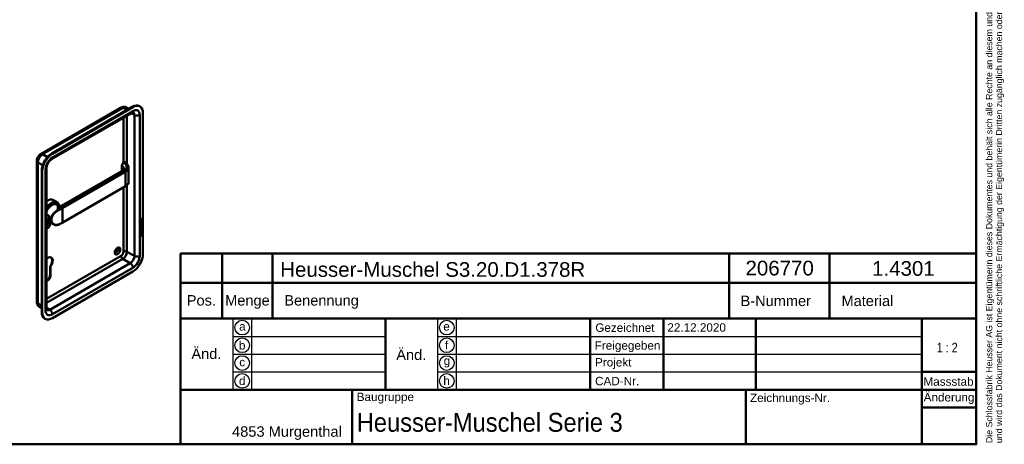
# Model space of a CAD drawing. Header units: millimetres. Extents: x 20 to 833, y 20 to 574.
# Tile 2 of 3: x 363 to 833, y 20 to 223. Entities that reach past the tile are written whole.
import ezdxf
from ezdxf.enums import TextEntityAlignment as Align

# ---------------------------------------------------------------- set-up
doc = ezdxf.new("R2010")
doc.units = ezdxf.units.MM
doc.header["$LTSCALE"] = 2
for name, color, linetype, lineweight in [('Sichtbare Kanten(DIN)', 7, 'Continuous', 50), ('Sichtbare tangentiale Kanten(DIN)', 7, 'Continuous', 50), ('Skizziergeometrie(DIN)', 7, 'Continuous', 50), ('Skizzierlinie(DIN)', 7, 'Continuous', 25), ('Symbole(DIN)', 7, 'Continuous', 25)]:
    doc.layers.add(name, color=color, linetype=linetype, lineweight=lineweight)
doc.styles.add('Aktuell-DIN', font='arial.ttf')
doc.styles.add('Textstil10', font='arial.ttf')
doc.styles.add('Textstil41', font='arial.ttf', dxfattribs={"width": 0.8})
doc.styles.add('Textstil83', font='arial.ttf', dxfattribs={"width": 0.8})

# ---------------------------------------------------------------- blocks, each defined once
blk = doc.blocks.new('Ränder Standardrahmen')
at = {"layer": 'Skizziergeometrie(DIN)', "flags": 128}
blk.add_lwpolyline([(10, 10), (10, 287), (410, 287), (410, 10), (10, 10)], dxfattribs=at)
blk = doc.blocks.new('Schriftfelder Heusser')
at = {"layer": 'Skizziergeometrie(DIN)'}
for p, q in [((101, 229.92), (101, 236.92)), ((101, 236.92), (291, 236.92)), ((111, 229.92), (111, 236.92)), ((123, 229.92), (123, 236.92)), ((232, 229.92), (232, 236.92)), ((256, 229.92), (256, 236.92)), ((291, 236.92), (291, 229.92)), ((101, 191.42), (101, 229.92)), ((101, 229.92), (291, 229.92)), ((111, 229.92), (111, 221.42)), ((123, 229.92), (123, 221.42)), ((232, 229.92), (232, 221.42)), ((256, 229.92), (256, 221.42)), ((291, 229.92), (291, 191.42)), ((101, 221.42), (291, 221.42)), ((150, 221.42), (150, 204.42)), ((198.85, 221.42), (198.85, 204.42)), ((216.35, 221.42), (216.35, 204.42)), ((238.35, 221.42), (238.35, 204.42)), ((278, 221.42), (278, 191.42)), ((278, 208.67), (291, 208.67)), ((101, 204.42), (291, 204.42)), ((142, 204.42), (142, 191.42)), ((236, 204.42), (236, 191.42)), ((278, 200.17), (291, 200.17)), ((291, 191.42), (101, 191.42))]:
    blk.add_line(p, q, dxfattribs=at)
at = {"layer": 'Skizzierlinie(DIN)'}
for p, q in [((113.5, 221.42), (113.5, 204.42)), ((118, 221.42), (118, 204.42)), ((162.35, 221.42), (162.35, 204.42)), ((166.85, 221.42), (166.85, 204.42)), ((113.5, 217.17), (150, 217.17)), ((162.35, 217.17), (278, 217.17)), ((113.5, 212.92), (150, 212.92)), ((162.35, 212.92), (278, 212.92)), ((113.5, 208.67), (150, 208.67)), ((162.35, 208.67), (278, 208.67))]:
    blk.add_line(p, q, dxfattribs=at)
for centre in [(115.75, 219.25), (164.6, 219.25), (115.75, 215.04), (164.6, 215.04), (115.75, 210.79), (164.6, 210.79), (115.75, 206.54), (164.6, 206.54)]:
    blk.add_circle(centre, 1.75, dxfattribs=at)
at = {"layer": 'Symbole(DIN)', "color": 7, "insert": (293.33, 191.7), "char_height": 1.5, "width": 182.3003, "attachment_point": 1, "rotation": 90, "line_spacing_factor": 0.944221, "style": 'Aktuell-DIN'}
blk.add_mtext('\\fArial|b0|i0;\\H1.5000;Die Schlossfabrik Heusser AG ist Eigentümerin dieses Dokumentes und behält sich alle Rechte an diesem und dem dargestellten Gegenstand vor. Der Empfänger anerkennt diese Rechte\\Pund wird das Dokument nicht ohne schriftliche Ermächtigung der Eigentümerin Dritten zugänglich machen oder zu anderen Zwecken verwenden, zu dem es ihm übergeben worden ist.\\P ', dxfattribs=at)
at = {"layer": 'Symbole(DIN)', "color": 179, "true_color": 0x262659, "style": 'Aktuell-DIN'}
for s, insert, char_height, attachment_point in [('Pos.', (106, 227), 2.489, 2), ('Menge', (117, 227), 2.489, 2), ('Benennung', (125.81, 225.38), 2.489, 4), ('B-Nummer', (234.74, 225.62), 2.489, 4), ('Material', (265.02, 225.62), 2.489, 5), ('\\fArial|b0|i0;a', (115.81, 219.53), 2, 5), ('\\fArial|b0|i0;e', (164.54, 219.53), 2, 5), ('\\fArial|b0|i0;Gezeichnet', (200.05, 219.23), 2, 4), ('\\fArial|b0|i0;f', (164.55, 215.06), 2, 5), ('\\fArial|b0|i0;b', (115.75, 215), 2, 5), ('\\fArial|b0|i0;Freigegeben', (199.92, 216), 2, 1), ('\\fArial|b0|i0;g', (164.63, 211.05), 2, 5), ('\\fArial|b0|i0;Projekt', (200, 211.98), 2, 1), ('\\fArial|b0|i0;c', (115.75, 211.01), 2, 5), ('\\fArial|b0|i0;d', (115.76, 206.55), 2, 5), ('\\fArial|b0|i0;h', (164.55, 206.57), 2, 5), ('\\fArial|b0|i0;CAD-Nr.', (200, 207.5), 2, 1), ('\\fArial|b0|i0;\\H2.0000;Massstab', (284.39, 206.37), 2, 5), ('\\fArial|b0|i0;\\H2.0000;Baugruppe', (143.1, 203.73), 2, 1), ('\\fArial|b0|i0;Zeichnungs-Nr.', (237, 203.5), 2, 1), ('\\fArial|b0|i0;\\H2.5000;4853 Murgenthal', (113.33, 192.46), 2.5, 7)]:
    blk.add_mtext(s, dxfattribs=dict(at, insert=insert, char_height=char_height, attachment_point=attachment_point))
at = {"layer": 'Symbole(DIN)', "color": 179, "true_color": 0x262659, "attachment_point": 5, "style": 'Aktuell-DIN'}
for s, insert, char_height, width in [('Änd.', (107.21, 213), 2.489, 12.3494), ('Änd.', (156.12, 212.76), 2.489, 12.3494), ('\\fArial|b0|i0;Änderung', (284.51, 202.33), 2, 12.1143)]:
    blk.add_mtext(s, dxfattribs=dict(at, insert=insert, char_height=char_height, width=width))
at = {"layer": 'Symbole(DIN)', "color": 7, "insert": (143.1, 196.62), "char_height": 4.5, "width": 90.18, "attachment_point": 4, "style": 'Aktuell-DIN'}
blk.add_mtext('\\fArial|b0|i0;\\W0.90;\\H4.5000;Heusser-Muschel Serie 3', dxfattribs=at)
at = {"layer": 'Symbole(DIN)', "color": 179, "true_color": 0x262659, "style": 'Textstil10'}
blk.add_attdef('ERSTELLUNGSDATUM_001', (217.26, 218.29), '', height=2, dxfattribs=at)
at = {"layer": 'Symbole(DIN)', "color": 179, "true_color": 0x262659}
for tag, height, style, p in [('AUTOR', 2.49, 'Aktuell-DIN', (240.03, 219.26)), ('KONTROLLDATUM', 2, 'Textstil10', (217.42, 215.04)), ('KONTROLLIERT_VON', 2, 'Textstil10', (239.98, 215.05))]:
    blk.add_attdef(tag, text='', height=height, dxfattribs=dict(at, style=style)).set_placement(p, align=Align.MIDDLE_LEFT)
at = {"layer": 'Symbole(DIN)', "color": 7, "style": 'Textstil83', "width": 0.8}
blk.add_attdef('Anfänglicher_Ansichtsmaßstab_001', (281.57, 213.34), '', height=2.3, dxfattribs=at)
at = {"layer": 'Symbole(DIN)', "color": 179, "true_color": 0x262659, "style": 'Textstil10'}
blk.add_attdef('PROJEKT', text='', height=2, dxfattribs=at).set_placement((217.77, 209.72), align=Align.BOTTOM_LEFT)
at = {"layer": 'Symbole(DIN)', "color": 7, "style": 'Textstil41', "width": 0.8}
blk.add_attdef('STATUS', text='', height=5, dxfattribs=at).set_placement((284.53, 195.86), align=Align.MIDDLE_CENTER)

msp = doc.modelspace()

# ---------------------------------------------------------------- linework, layer by layer
at = {"layer": 'Sichtbare Kanten(DIN)'}
for p, q in [((373.286, 158.456), (411.752, 180.665)), ((417.036, 180.984), (378.57, 158.775)), ((417.319, 180.821), (378.853, 158.612)), ((414.252, 180.734), (415.428, 180.056)), ((420.719, 181.158), (420.436, 181.321)), ((378.48, 155.992), (416.946, 178.201)), ((422.127, 110.765), (422.127, 178.045)), ((371.396, 87.904), (371.396, 155.183)), ((376.127, 84.638), (376.127, 151.917)), ((383.297, 133.823), (412.476, 150.67)), ((412.081, 153.041), (412.081, 150.441)), ((413.229, 154.59), (412.862, 154.378)), ((415.246, 152.004), (415.246, 145.218)), ((373.761, 150.447), (373.761, 83.168)), ((374.044, 150.284), (374.044, 83.005)), ((383.619, 125.697), (413.742, 143.089)), ((379.39, 136.518), (381.2, 135.472)), ((380.643, 134.639), (380.813, 134.541)), ((380.77, 134.335), (381.677, 133.811)), ((379.616, 129.92), (379.616, 129.92)), ((421.752, 126.986), (420.943, 126.52)), ((420.943, 126.52), (420.944, 126.949)), ((421.71, 127.01), (420.944, 126.569)), ((421, 127.016), (421, 126.726)), ((421.043, 126.991), (421.042, 126.701)), ((421.287, 127.287), (421.245, 127.311)), ((421.33, 126.867), (421.33, 127.157)), ((421.414, 127.324), (421.372, 127.348)), ((421.71, 127.66), (421.387, 127.227)), ((421.387, 127.227), (421.387, 126.949)), ((421.429, 127.202), (421.387, 127.227)), ((421.429, 126.924), (421.387, 126.949)), ((421.414, 127.324), (421.753, 127.777)), ((421.752, 127.635), (421.429, 127.202)), ((421.429, 127.202), (421.429, 126.924)), ((421.429, 126.924), (421.752, 127.11)), ((421.71, 127.72), (421.71, 127.66)), ((421.752, 127.635), (421.71, 127.66)), ((421.71, 127.086), (421.71, 127.01)), ((421.752, 126.986), (421.71, 127.01)), ((421.753, 127.777), (421.752, 127.635)), ((421.752, 127.11), (421.752, 126.986)), ((376.127, 126.623), (376.213, 126.574)), ((376.37, 126.714), (379.395, 124.968)), ((420.94, 122.119), (420.941, 122.774)), ((421.707, 122.61), (420.94, 122.168)), ((421.749, 122.585), (420.94, 122.119)), ((420.94, 121.86), (421.748, 122.326)), ((421.371, 123.89), (420.941, 123.642)), ((421.414, 123.865), (420.941, 123.593)), ((420.941, 123.593), (420.942, 123.716)), ((420.941, 123.084), (421.413, 123.356)), ((421.364, 123.253), (420.941, 123.01)), ((421.406, 123.229), (420.941, 122.961)), ((420.941, 122.961), (420.941, 123.084)), ((420.941, 122.774), (421.039, 122.831)), ((420.942, 123.716), (421.407, 123.984)), ((420.943, 126.282), (421.042, 126.339)), ((420.943, 125.628), (420.943, 126.282)), ((421.709, 126.118), (420.943, 125.677)), ((421.751, 126.094), (420.943, 125.628)), ((420.991, 125.403), (421.087, 125.425)), ((420.991, 124.571), (421.087, 124.593)), ((420.997, 122.806), (420.997, 122.324)), ((421.039, 122.299), (420.997, 122.324)), ((420.999, 126.315), (420.999, 125.832)), ((421.041, 125.808), (420.999, 125.832)), ((421.042, 126.701), (421, 126.726)), ((421.004, 124.193), (421.006, 124.188)), ((421.005, 125.025), (421.007, 125.02)), ((421.075, 124.966), (421.032, 124.99)), ((421.074, 124.134), (421.032, 124.158)), ((421.039, 122.831), (421.039, 122.299)), ((421.039, 122.299), (421.292, 122.445)), ((421.042, 126.339), (421.041, 125.808)), ((421.041, 125.808), (421.295, 125.953)), ((421.042, 126.701), (421.33, 126.867)), ((421.046, 124.168), (421.048, 124.164)), ((421.047, 125), (421.049, 124.996)), ((421.24, 125.08), (421.243, 125.087)), ((421.24, 124.248), (421.243, 124.255)), ((421.292, 122.918), (421.391, 122.975)), ((421.292, 122.445), (421.292, 122.918)), ((421.295, 126.426), (421.393, 126.483)), ((421.295, 125.953), (421.295, 126.426)), ((421.391, 125.292), (421.348, 125.317)), ((421.39, 124.46), (421.348, 124.485)), ((421.349, 122.95), (421.348, 122.526)), ((421.391, 122.502), (421.348, 122.526)), ((421.351, 126.458), (421.351, 126.035)), ((421.393, 126.01), (421.351, 126.035)), ((421.404, 124.533), (421.361, 124.557)), ((421.404, 125.365), (421.362, 125.389)), ((421.391, 122.975), (421.391, 122.502)), ((421.391, 122.502), (421.65, 122.652)), ((421.393, 126.483), (421.393, 126.01)), ((421.393, 126.01), (421.653, 126.16)), ((421.457, 125.534), (421.414, 125.559)), ((421.456, 124.702), (421.414, 124.727)), ((421.494, 125.643), (421.491, 125.641)), ((421.494, 124.811), (421.491, 124.809)), ((421.537, 125.619), (421.494, 125.643)), ((421.536, 124.787), (421.494, 124.811)), ((421.536, 124.787), (421.533, 124.785)), ((421.537, 125.619), (421.534, 125.617)), ((421.608, 123.905), (421.565, 123.93)), ((421.616, 124.794), (421.573, 124.818)), ((421.616, 125.626), (421.574, 125.65)), ((421.65, 122.652), (421.651, 123.19)), ((421.651, 123.19), (421.749, 123.247)), ((421.653, 126.698), (421.752, 126.755)), ((421.653, 126.16), (421.653, 126.698)), ((421.696, 125.165), (421.653, 125.19)), ((421.695, 124.333), (421.653, 124.358)), ((421.663, 123.752), (421.663, 123.755)), ((421.706, 122.301), (421.706, 122.227)), ((421.707, 123.222), (421.707, 122.61)), ((421.749, 122.585), (421.707, 122.61)), ((421.709, 126.73), (421.709, 126.118)), ((421.751, 126.094), (421.709, 126.118)), ((421.748, 122.326), (421.748, 122.203)), ((421.749, 123.247), (421.749, 122.585)), ((421.752, 126.755), (421.751, 126.094)), ((420.789, 119.849), (420.919, 120.621)), ((421.896, 120.488), (420.789, 119.849)), ((421.854, 120.512), (420.798, 119.904)), ((420.919, 120.621), (421.769, 121.111)), ((420.919, 119.831), (421.767, 120.32)), ((421.724, 119.971), (420.919, 119.507)), ((421.766, 119.947), (420.919, 119.458)), ((420.919, 119.458), (420.919, 119.831)), ((421.705, 121.595), (420.939, 121.153)), ((421.748, 121.571), (420.939, 121.104)), ((420.939, 121.228), (421.291, 121.43)), ((420.939, 121.104), (420.939, 121.228)), ((421.249, 121.964), (420.94, 121.786)), ((421.291, 121.939), (420.94, 121.737)), ((420.94, 121.737), (420.94, 121.86)), ((421.291, 121.939), (421.249, 121.964)), ((421.291, 121.43), (421.291, 121.939)), ((421.35, 122.022), (421.349, 121.513)), ((421.392, 121.488), (421.349, 121.513)), ((421.706, 122.227), (421.35, 122.022)), ((421.392, 121.997), (421.35, 122.022)), ((421.748, 122.203), (421.392, 121.997)), ((421.392, 121.997), (421.392, 121.488)), ((421.392, 121.488), (421.748, 121.694)), ((421.706, 121.669), (421.705, 121.595)), ((421.748, 121.571), (421.705, 121.595)), ((421.748, 122.203), (421.706, 122.227)), ((421.724, 120.295), (421.724, 119.971)), ((421.766, 119.947), (421.724, 119.971)), ((421.736, 121.092), (421.854, 120.512)), ((421.748, 121.694), (421.748, 121.571)), ((421.767, 120.32), (421.766, 119.947)), ((421.769, 121.111), (421.896, 120.488)), ((421.896, 120.488), (421.854, 120.512)), ((378.032, 104.764), (377.749, 104.928)), ((377.749, 100.821), (377.749, 104.928)), ((378.032, 104.764), (378.032, 100.657)), ((378.853, 80.229), (417.319, 102.437)), ((372.586, 85.704), (373.761, 85.025)), ((375.453, 79.892), (375.17, 80.055))]:
    msp.add_line(p, q, dxfattribs=at)
for centre, major_axis, ratio, start_param, end_param in [((417.036, 175.432), (3.4, 5.889), 0.5773503, 0, 0.7853982), ((417.319, 175.269), (3.4, 5.889), 0.5773503, 5.4977871, 7.0685835), ((409.965, 175.595), (0.93, 1.611), 0.5773503, 3.5744147, 4.279567), ((378.57, 153.223), (-3.4, -5.889), 0.5773503, 3.9269908, 5.4977871), ((378.853, 153.06), (-3.4, -5.889), 0.5773503, 3.9269908, 5.4977871), ((413.329, 154.186), (0.053, 0.438), 0.7115312, 0.4902624, 0.4913997), ((413.642, 143.262), (0.1, -0.173), 0.5773503, 0, 0.0000274), ((376.59, 131.668), (2.8, 4.85), 0.5773503, 0, 0.9025257), ((378.4, 130.623), (2.8, 4.85), 0.5773503, 5.6589634, 7.6799693), ((378.457, 130.59), (2.76, 4.78), 0.5773503, 5.6778347, 7.7081085), ((378.457, 130.59), (2.34, 4.053), 0.5773503, 5.9355207, 7.849506), ((378.513, 130.557), (2.3, 3.984), 0.5773503, 5.9872224, 7.8921416), ((378.57, 130.525), (2.26, 3.914), 0.5773503, 6.0522438, 7.938463), ((378.57, 130.525), (2.2, 3.811), 0.5773503, 0, 1.6882468), ((378.428, 130.606), (2.32, 4.018), 0.5773503, 6.0274328, 7.0642824), ((378.343, 130.655), (2.3, 3.984), 0.5773503, 0, 0.2200524), ((378.287, 130.688), (2.32, 4.018), 0.5773503, 6.1459819, 6.2527018), ((378.287, 130.688), (-2.32, -4.018), 0.5773503, 2.1718152, 2.1719112), ((378.287, 130.688), (-2.32, -4.018), 0.5773503, 2.5199839, 2.5200278), ((378.566, 130.521), (-2.203, -3.815), 0.5773503, 2.674433, 2.6744346), ((378.57, 130.525), (-2.26, -3.914), 0.5773503, 2.7362453, 2.7362945), ((378.513, 130.557), (2.3, 3.984), 0.5773503, 5.8679166, 5.8679387), ((378.57, 130.525), (-2.2, -3.811), 0.5773503, 2.2529999, 2.2530614), ((378.57, 130.525), (-2.26, -3.914), 0.5773503, 2.2548076, 2.2548467), ((378.455, 130.589), (-2.761, -4.783), 0.5773503, 2.4246433, 2.4246461), ((378.401, 130.623), (2.8, 4.849), 0.5773503, 5.5511417, 5.5511446), ((378.287, 130.688), (1.95, 3.377), 0.5773503, 3.6381161, 3.63813), ((378.287, 130.688), (-2.26, -3.914), 0.5773503, 0.7572816, 0.7573952), ((378.287, 130.688), (1.95, 3.377), 0.5773503, 3.897372, 3.8975282), ((378.23, 130.721), (-1.91, -3.308), 0.5773503, 0.7821301, 0.7822266), ((378.287, 130.688), (1.95, 3.378), 0.5773503, 3.9869784, 3.9870273), ((378.428, 129.137), (0.6, -1.039), 0.5773503, 5.6598599, 5.6599947), ((421.334, 126.956), (0.175, -0.346), 0.8194443, 3.1857579, 4.1585023), ((421.376, 126.932), (0.175, -0.346), 0.8194443, 3.1857579, 4.1585023), ((420.982, 126.678), (0.368, 0.732), 0.3492899, 5.940544, 6.7713516), ((420.94, 126.702), (0.368, 0.732), 0.3492899, 5.940544, 6.1774026), ((378.57, 130.525), (-2.2, -3.811), 0.5773503, 6.1657349, 6.2831853), ((378.57, 130.525), (-2.26, -3.914), 0.5773503, 6.198704, 6.5141268), ((378.513, 130.557), (-2.3, -3.984), 0.5773503, 6.2450254, 6.5791482), ((378.287, 130.688), (-2.32, -4.018), 0.5773503, 0.0668676, 0.1372034), ((378.428, 130.606), (-2.32, -4.018), 0.5773503, 0.0080627, 0.2557525), ((378.457, 130.59), (-2.34, -4.053), 0.5773503, 0.0044756, 0.3476646), ((378.457, 130.59), (-2.76, -4.78), 0.5773503, 0.1458731, 0.6483166), ((378.4, 130.623), (-2.8, -4.85), 0.5773503, 0.1740124, 0.6669463), ((376.59, 124.646), (0.93, 1.611), 0.5773503, 3.5674587, 5.7658781), ((376.024, 124.973), (0.53, 0.918), 0.5773503, 4.0647701, 5.6285431), ((378.287, 130.688), (-2.32, -4.018), 0.5773503, 0.7604291, 0.7604889), ((378.57, 130.525), (-2.2, -3.811), 0.5773503, 0.7395813, 0.7395891), ((378.57, 130.525), (-2.26, -3.914), 0.5773503, 0.7441382, 0.7441678), ((378.513, 130.557), (2.3, 3.984), 0.5773503, 3.9039309, 3.9039603), ((378.457, 130.59), (2.34, 4.053), 0.5773503, 3.9214565, 3.9214855), ((378.457, 130.59), (-2.76, -4.78), 0.5773503, 0.820878, 0.8208933), ((421.386, 125.51), (-0.352, -1.35), 0.146604, 6.0369992, 6.0961402), ((421.363, 126.247), (-0.327, -1.256), 0.1531706, 6.0266152, 6.0875746), ((421.217, 124.578), (-0.18, -0.422), 0.324198, 6.0043675, 6.2441541), ((421.215, 125.406), (-0.178, -0.418), 0.3257575, 6.0025712, 6.2436438), ((421.429, 125.485), (-0.352, -1.35), 0.146604, 6.0369992, 6.0961402), ((421.405, 126.223), (-0.327, -1.256), 0.1531706, 6.0266152, 6.0875746), ((421.259, 124.553), (-0.18, -0.422), 0.324198, 6.0043675, 6.4621988), ((421.258, 125.381), (-0.178, -0.418), 0.3257575, 6.0025712, 6.4628649), ((421.223, 124.246), (-0.0284, -0.0613), 0.2140411, 1.3865777, 1.6946558), ((421.224, 125.078), (-0.0284, -0.0613), 0.2140411, 1.3865777, 1.6946558), ((420.285, 124.16), (1.388, -0.568), 0.6427883, 5.8208171, 6.5391565), ((420.327, 124.135), (1.388, -0.568), 0.6427883, 5.8208171, 6.5391565), ((420.326, 121.834), (1.355, 2.199), 0.2164738, 5.9455732, 6.6640371), ((415.035, 126.404), (6.595, -2.821), 0.2353631, 6.1084229, 6.3833559), ((421.308, 124.985), (-0.258, -0.67), 0.2801591, 3.0976718, 3.459563), ((421.308, 124.154), (-0.258, -0.669), 0.2803736, 3.0976435, 3.4598023), ((421.35, 124.129), (-0.258, -0.669), 0.2803736, 2.9381095, 3.4598023), ((421.35, 124.96), (-0.258, -0.67), 0.2801591, 2.9381752, 3.459563), ((420.284, 121.858), (1.355, 2.199), 0.2164738, 5.9455732, 6.2455659), ((409.4, 112.562), (-0.53, -0.918), 0.5773503, 5.8272815, 9.8806818), ((376.59, 106.193), (1.72, 2.979), 0.5773503, 4.5617992, 7.2599871), ((376.307, 106.356), (1.72, 2.979), 0.5773503, 4.5617992, 6.2008707), ((417.319, 107.989), (3.4, 5.889), 0.5773503, 3.9269908, 5.4977871), ((376.307, 99.988), (1.02, 1.767), 0.5773503, 3.8019517, 5.4977871), ((376.59, 99.824), (-1.02, -1.767), 0.5773503, 0.4588326, 2.3561945), ((378.57, 85.944), (-3.4, -5.889), 0.5773503, 5.4977871, 6.2831853), ((378.853, 85.781), (-3.4, -5.889), 0.5773503, 5.4977871, 7.0685835)]:
    msp.add_ellipse(centre, major_axis=major_axis, ratio=ratio, start_param=start_param, end_param=end_param, dxfattribs=at)
msp.add_ellipse((409.965, 112.235), major_axis=(0.93, 1.611), ratio=0.5773503, dxfattribs=at)
for points, knots in [([(411.752, 180.665), (411.875, 180.736), (412.006, 180.8), (412.288, 180.912), (412.439, 180.958), (412.764, 181.024), (412.938, 181.043), (413.305, 181.039), (413.497, 181.016), (413.882, 180.915), (414.074, 180.837), (414.252, 180.734)], [4.71238898, 4.71238898, 4.71238898, 4.71238898, 4.86946861, 4.86946861, 5.02654825, 5.02654825, 5.18362788, 5.18362788, 5.34070751, 5.34070751, 5.49778714, 5.49778714, 5.49778714, 5.49778714]), ([(416.946, 178.201), (417.046, 178.258), (417.137, 178.302), (417.294, 178.363), (417.359, 178.382), (417.457, 178.401), (417.489, 178.403), (417.51, 178.403), (417.513, 178.402), (417.513, 178.402)], [4.71238898, 4.71238898, 4.71238898, 4.71238898, 4.86946861, 4.86946861, 5.02654825, 5.02654825, 5.18362788, 5.18362788, 5.25799031, 5.25799031, 5.25799031, 5.25799031]), ([(371.396, 155.183), (371.396, 155.466), (371.433, 155.733), (371.556, 156.243), (371.643, 156.486), (371.858, 156.951), (371.986, 157.172), (372.281, 157.591), (372.448, 157.787), (372.828, 158.149), (373.041, 158.315), (373.286, 158.456)], [3.1415927, 3.1415927, 3.1415927, 3.1415927, 3.4557519, 3.4557519, 3.7699112, 3.7699112, 4.0840704, 4.0840704, 4.3982297, 4.3982297, 4.712389, 4.712389, 4.712389, 4.712389]), ([(376.127, 151.917), (376.127, 152.087), (376.145, 152.289), (376.228, 152.743), (376.297, 152.998), (376.488, 153.534), (376.614, 153.814), (376.912, 154.363), (377.086, 154.63), (377.456, 155.113), (377.652, 155.33), (378.033, 155.686), (378.218, 155.829), (378.417, 155.955), (378.449, 155.974), (378.48, 155.992)], [3.1415927, 3.1415927, 3.1415927, 3.1415927, 3.3743042, 3.3743042, 3.622285, 3.622285, 3.8827802, 3.8827802, 4.1487813, 4.1487813, 4.4119184, 4.4119184, 4.6639377, 4.6639377, 4.712389, 4.712389, 4.712389, 4.712389]), ([(412.081, 153.042), (412.081, 153.161), (412.101, 153.285), (412.171, 153.529), (412.222, 153.653), (412.35, 153.884), (412.428, 153.995), (412.598, 154.183), (412.69, 154.265), (412.812, 154.347), (412.837, 154.363), (412.863, 154.378)], [0, 0, 0, 0, 0.0978621, 0.0978621, 0.19676022, 0.19676022, 0.29632389, 0.29632389, 0.39146772, 0.39146772, 0.41628363, 0.41628363, 0.41628363, 0.41628363]), ([(412.494, 150.679), (412.668, 150.782), (412.808, 150.894), (413.016, 151.104), (413.077, 151.202), (413.136, 151.331), (413.142, 151.369), (413.142, 151.416)], [0.0086223, 0.0086223, 0.0086223, 0.0086223, 0.22827387, 0.22827387, 0.46329238, 0.46329238, 0.69342197, 0.69342197, 0.69342197, 0.69342197]), ([(413.243, 154.597), (413.283, 154.618), (413.327, 154.634), (413.415, 154.645), (413.461, 154.642), (413.519, 154.625), (413.534, 154.619), (413.549, 154.612)], [0.003801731, 0.003801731, 0.003801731, 0.003801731, 0.038881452, 0.038881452, 0.072519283, 0.072519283, 0.085172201, 0.085172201, 0.085172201, 0.085172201]), ([(413.571, 154.604), (413.576, 154.601), (413.581, 154.597), (413.592, 154.591), (413.597, 154.587), (413.608, 154.579), (413.613, 154.575), (413.623, 154.567), (413.629, 154.563), (413.639, 154.553), (413.644, 154.549), (413.648, 154.544)], [0, 0, 0, 0, 0.05585054, 0.05585054, 0.11170107, 0.11170107, 0.16755161, 0.16755161, 0.22340214, 0.22340214, 0.27925268, 0.27925268, 0.27925268, 0.27925268]), ([(413.648, 154.544), (414.001, 154.177), (414.37, 153.828), (414.875, 153.237), (415.008, 153.024), (415.197, 152.57), (415.248, 152.324), (415.248, 152.082)], [0, 0, 0, 0, 0.5455842, 0.5455842, 0.8222929, 0.8222929, 1.1153733, 1.1153733, 1.1153733, 1.1153733]), ([(415.248, 145.221), (415.248, 144.913), (415.166, 144.601), (414.853, 144.014), (414.614, 143.733), (414.144, 143.343), (413.952, 143.21), (413.742, 143.089)], [0, 0, 0, 0, 0.37141462, 0.37141462, 0.75430173, 0.75430173, 0.97371288, 0.97371288, 0.97371288, 0.97371288]), ([(381.68, 133.81), (381.771, 133.757), (381.889, 133.705), (382.171, 133.624), (382.342, 133.601), (382.729, 133.61), (382.952, 133.662), (383.196, 133.768), (383.249, 133.796), (383.298, 133.824)], [0, 0, 0, 0, 0.14099864, 0.14099864, 0.30582273, 0.30582273, 0.51807667, 0.51807667, 0.58245456, 0.58245456, 0.58245456, 0.58245456]), ([(376.75, 127.031), (376.893, 126.949), (377.155, 126.849), (377.415, 126.933), (377.546, 127.257), (377.546, 127.962), (377.285, 128.835), (376.762, 129.349), (376.385, 129.438), (376.183, 129.394), (376.127, 129.374)], [-2.1150479, -2.1150479, -2.1150479, -2.1150479, -1.9639931, -1.8129167, -1.6618403, -1.510764, -1.2086112, -1.0575348, -0.9064584, -0.8436864, -0.8436864, -0.8436864, -0.8436864]), ([(376.849, 127.245), (376.849, 127.245), (376.849, 127.245), (376.849, 127.245), (376.609, 127.384), (376.328, 127.62), (376.127, 127.891)], [2.11504783, 2.11504783, 2.11504783, 2.11504783, 2.11506954, 2.11506954, 2.11506954, 2.3998572, 2.3998572, 2.3998572, 2.3998572]), ([(376.127, 127.547), (376.321, 127.33), (376.547, 127.148), (376.75, 127.031), (376.75, 127.031), (376.75, 127.031), (376.75, 127.031)], [-0.21405663, -0.21405663, -0.21405663, -0.21405663, 0, 0, 0, 0.00002161, 0.00002161, 0.00002161, 0.00002161]), ([(376.128, 129.19), (376.222, 129.255), (376.332, 129.295), (376.449, 129.303), (376.581, 129.311), (376.721, 129.279), (376.849, 129.205), (376.912, 129.169), (376.972, 129.122), (377.029, 129.068)], [2.88794409, 2.88794409, 2.88794409, 2.88794409, 3.02152791, 3.02152791, 3.02152791, 3.1726043, 3.1726043, 3.1726043, 3.2471472, 3.2471472, 3.2471472, 3.2471472]), ([(377.54, 127.545), (377.538, 127.51), (377.534, 127.476), (377.529, 127.444), (377.511, 127.322), (377.474, 127.231), (377.417, 127.176), (377.36, 127.12), (377.285, 127.1), (377.189, 127.112), (377.093, 127.125), (376.977, 127.172), (376.849, 127.245)], [3.7372176, 3.7372176, 3.7372176, 3.7372176, 3.77690989, 3.77690989, 3.77690989, 3.92798628, 3.92798628, 3.92798628, 4.07906268, 4.07906268, 4.07906268, 4.23011736, 4.23011736, 4.23011736, 4.23011736]), ([(382.107, 124.919), (381.745, 124.753), (381.364, 124.653), (380.619, 124.592), (380.245, 124.634), (379.726, 124.8), (379.555, 124.875), (379.395, 124.968)], [0, 0, 0, 0, 0.34248218, 0.34248218, 0.69084504, 0.69084504, 0.87346672, 0.87346672, 0.87346672, 0.87346672]), ([(383.619, 125.697), (383.524, 125.642), (383.427, 125.588), (383.232, 125.48), (383.133, 125.427), (382.933, 125.321), (382.832, 125.27), (382.628, 125.167), (382.526, 125.117), (382.318, 125.017), (382.213, 124.968), (382.107, 124.919)], [1.57079633, 1.57079633, 1.57079633, 1.57079633, 1.59374743, 1.59374743, 1.61669853, 1.61669853, 1.63964964, 1.63964964, 1.66260074, 1.66260074, 1.68555184, 1.68555184, 1.68555184, 1.68555184]), ([(421.565, 123.93), (421.563, 123.931), (421.56, 123.932), (421.54, 123.941), (421.52, 123.943), (421.459, 123.934), (421.414, 123.914), (421.371, 123.89)], [-0.073381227, -0.073381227, -0.073381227, -0.073381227, -0.069646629, -0.069646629, -0.045196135, -0.045196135, 0, 0, 0, 0]), ([(421.663, 123.755), (421.663, 123.771), (421.662, 123.786), (421.657, 123.827), (421.651, 123.852), (421.63, 123.889), (421.617, 123.902), (421.583, 123.917), (421.563, 123.918), (421.501, 123.91), (421.456, 123.89), (421.414, 123.865)], [-0.13394602, -0.13394602, -0.13394602, -0.13394602, -0.11996159, -0.11996159, -0.09310912, -0.09310912, -0.06964663, -0.06964663, -0.04519613, -0.04519613, 0, 0, 0, 0]), ([(372.586, 85.704), (372.408, 85.807), (372.244, 85.934), (371.965, 86.217), (371.848, 86.372), (371.661, 86.688), (371.591, 86.848), (371.485, 87.162), (371.45, 87.317), (371.405, 87.617), (371.396, 87.762), (371.396, 87.904)], [2.35619449, 2.35619449, 2.35619449, 2.35619449, 2.51327412, 2.51327412, 2.67035376, 2.67035376, 2.82743339, 2.82743339, 2.98451302, 2.98451302, 3.14159265, 3.14159265, 3.14159265, 3.14159265]), ([(376.236, 84.046), (376.236, 84.046), (376.234, 84.048), (376.223, 84.067), (376.208, 84.095), (376.177, 84.189), (376.16, 84.255), (376.135, 84.422), (376.127, 84.523), (376.127, 84.638)], [2.59599132, 2.59599132, 2.59599132, 2.59599132, 2.67035376, 2.67035376, 2.82743339, 2.82743339, 2.98451302, 2.98451302, 3.14159265, 3.14159265, 3.14159265, 3.14159265])]:
    msp.add_open_spline(points, degree=3, knots=knots, dxfattribs=at)
for points in [[(413.141, 151.417), (413.141, 151.417), (413.141, 151.416), (413.141, 151.416)], [(415.246, 152.076), (415.246, 152.078), (415.246, 152.08), (415.246, 152.082)], [(420.944, 126.949), (420.948, 127.095), (421.014, 127.284), (421.187, 127.384)], [(421.245, 127.311), (421.223, 127.324), (421.192, 127.322), (421.146, 127.295)], [(421.33, 127.157), (421.331, 127.247), (421.306, 127.339), (421.188, 127.271)], [(420.956, 124.068), (420.93, 124.132), (420.922, 124.203), (420.934, 124.317)], [(420.956, 124.9), (420.931, 124.964), (420.923, 125.035), (420.935, 125.149)], [(420.934, 124.317), (420.939, 124.365), (420.951, 124.44), (420.971, 124.508)], [(420.935, 125.149), (420.94, 125.198), (420.951, 125.272), (420.971, 125.34)], [(421.115, 124.841), (421.051, 124.815), (420.987, 124.825), (420.956, 124.9)], [(421.114, 124.009), (421.051, 123.983), (420.986, 123.993), (420.956, 124.068)], [(420.971, 125.34), (420.977, 125.359), (420.991, 125.403), (420.991, 125.403)], [(420.971, 124.508), (420.976, 124.527), (420.991, 124.571), (420.991, 124.571)], [(421, 124.441), (420.984, 124.357), (420.98, 124.277), (420.997, 124.213)], [(421.001, 125.273), (420.983, 125.18), (420.981, 125.106), (420.998, 125.045)], [(421.072, 124.865), (421.042, 124.853), (421.011, 124.849), (420.984, 124.856)], [(421.072, 124.033), (421.041, 124.021), (421.011, 124.017), (420.984, 124.024)], [(421.034, 124.581), (421.024, 124.54), (421.007, 124.474), (421, 124.441)], [(421.035, 125.413), (421.024, 125.372), (421.007, 125.306), (421.001, 125.273)], [(421.043, 124.416), (421.025, 124.323), (421.023, 124.249), (421.039, 124.188)], [(421.043, 125.248), (421.025, 125.155), (421.024, 125.081), (421.04, 125.02)], [(421.087, 125.425), (421.087, 125.425), (421.053, 125.299), (421.043, 125.248)], [(421.087, 124.593), (421.087, 124.593), (421.053, 124.467), (421.043, 124.416)], [(421.116, 124.886), (421.088, 124.87), (421.082, 124.869), (421.072, 124.865)], [(421.115, 124.054), (421.087, 124.038), (421.081, 124.037), (421.072, 124.033)], [(421.106, 124.127), (421.148, 124.132), (421.201, 124.174), (421.231, 124.229)], [(421.107, 124.96), (421.149, 124.964), (421.202, 125.006), (421.232, 125.061)], [(421.158, 124.03), (421.129, 124.014), (421.123, 124.012), (421.114, 124.009)], [(421.158, 124.862), (421.13, 124.846), (421.124, 124.845), (421.115, 124.841)], [(421.293, 124.276), (421.26, 124.188), (421.205, 124.105), (421.115, 124.054)], [(421.294, 125.108), (421.261, 125.021), (421.206, 124.937), (421.116, 124.886)], [(421.336, 125.083), (421.303, 124.996), (421.248, 124.912), (421.158, 124.862)], [(421.335, 124.251), (421.303, 124.164), (421.248, 124.08), (421.158, 124.03)], [(421.243, 125.087), (421.263, 125.134), (421.279, 125.197), (421.295, 125.286)], [(421.243, 124.255), (421.262, 124.302), (421.278, 124.365), (421.294, 124.454)], [(421.348, 124.485), (421.332, 124.397), (421.314, 124.333), (421.293, 124.276)], [(421.348, 125.317), (421.333, 125.229), (421.315, 125.165), (421.294, 125.108)], [(421.294, 124.454), (421.318, 124.588), (421.347, 124.673), (421.387, 124.751)], [(421.295, 125.286), (421.318, 125.42), (421.347, 125.505), (421.387, 125.583)], [(421.39, 124.46), (421.375, 124.373), (421.357, 124.309), (421.335, 124.251)], [(421.391, 125.292), (421.375, 125.205), (421.357, 125.141), (421.336, 125.083)], [(421.362, 125.389), (421.36, 125.378), (421.348, 125.318), (421.348, 125.317)], [(421.361, 124.557), (421.359, 124.546), (421.348, 124.485), (421.348, 124.485)], [(421.414, 124.727), (421.394, 124.686), (421.377, 124.631), (421.361, 124.557)], [(421.414, 125.559), (421.394, 125.518), (421.377, 125.463), (421.362, 125.389)], [(421.387, 125.583), (421.413, 125.634), (421.45, 125.679), (421.501, 125.716)], [(421.387, 124.751), (421.413, 124.802), (421.45, 124.847), (421.501, 124.884)], [(421.404, 124.533), (421.402, 124.522), (421.39, 124.461), (421.39, 124.46)], [(421.404, 125.365), (421.402, 125.354), (421.391, 125.293), (421.391, 125.292)], [(421.457, 125.534), (421.437, 125.494), (421.42, 125.439), (421.404, 125.365)], [(421.456, 124.702), (421.436, 124.662), (421.419, 124.607), (421.404, 124.533)], [(421.491, 125.641), (421.457, 125.622), (421.435, 125.599), (421.414, 125.559)], [(421.491, 124.809), (421.456, 124.79), (421.435, 124.767), (421.414, 124.727)], [(421.533, 124.785), (421.499, 124.765), (421.477, 124.742), (421.456, 124.702)], [(421.534, 125.617), (421.499, 125.597), (421.478, 125.574), (421.457, 125.534)], [(421.501, 125.716), (421.582, 125.776), (421.662, 125.789), (421.717, 125.718)], [(421.501, 124.884), (421.582, 124.944), (421.662, 124.957), (421.717, 124.886)], [(421.591, 125.133), (421.591, 125.133), (421.635, 125.242), (421.652, 125.344)], [(421.696, 125.165), (421.69, 125.163), (421.591, 125.133), (421.591, 125.133)], [(421.591, 124.301), (421.591, 124.301), (421.634, 124.409), (421.651, 124.512)], [(421.695, 124.333), (421.689, 124.331), (421.591, 124.301), (421.591, 124.301)], [(421.653, 124.358), (421.65, 124.357), (421.629, 124.35), (421.606, 124.343)], [(421.653, 125.19), (421.65, 125.189), (421.629, 125.182), (421.607, 125.175)], [(421.651, 124.512), (421.671, 124.632), (421.671, 124.722), (421.64, 124.769)], [(421.652, 125.344), (421.671, 125.464), (421.671, 125.554), (421.641, 125.601)], [(421.717, 125.461), (421.708, 125.348), (421.663, 125.214), (421.653, 125.19)], [(421.716, 124.629), (421.708, 124.516), (421.663, 124.382), (421.653, 124.358)], [(421.656, 124.93), (421.662, 124.924), (421.668, 124.918), (421.674, 124.91)], [(421.657, 125.762), (421.663, 125.756), (421.669, 125.75), (421.675, 125.742)], [(421.674, 124.91), (421.705, 124.869), (421.72, 124.806), (421.72, 124.718)], [(421.675, 125.742), (421.706, 125.701), (421.721, 125.638), (421.721, 125.55)], [(421.758, 124.604), (421.75, 124.491), (421.705, 124.358), (421.695, 124.333)], [(421.759, 125.436), (421.751, 125.323), (421.706, 125.19), (421.696, 125.165)], [(421.72, 124.718), (421.72, 124.69), (421.718, 124.661), (421.716, 124.629)], [(421.717, 125.718), (421.748, 125.677), (421.763, 125.614), (421.763, 125.526)], [(421.721, 125.55), (421.721, 125.522), (421.719, 125.493), (421.717, 125.461)], [(421.717, 124.886), (421.748, 124.844), (421.763, 124.782), (421.763, 124.694)], [(421.763, 124.694), (421.763, 124.666), (421.761, 124.637), (421.758, 124.604)], [(421.763, 125.526), (421.763, 125.498), (421.761, 125.469), (421.759, 125.436)]]:
    msp.add_open_spline(points, degree=3, dxfattribs=at)
at = {"layer": 'Sichtbare tangentiale Kanten(DIN)'}
for p, q in [((374.186, 158.367), (412.652, 180.576)), ((417.319, 179.025), (378.853, 156.816)), ((412.652, 180.576), (414.491, 179.515)), ((417.319, 180.821), (417.036, 180.984)), ((412.794, 175.803), (412.794, 154.335)), ((414.491, 153.677), (414.491, 176.783)), ((416.574, 177.985), (418.026, 177.147)), ((418.026, 177.147), (418.026, 109.867)), ((420.572, 109.867), (420.572, 177.147)), ((374.186, 158.367), (376.495, 157.034)), ((378.853, 158.612), (378.57, 158.775)), ((371.923, 154.448), (374.232, 153.115)), ((371.923, 87.169), (371.923, 154.448)), ((375.6, 151.182), (375.6, 83.903)), ((381.54, 132.403), (413.076, 150.611)), ((412.141, 150.476), (412.141, 152.921)), ((412.794, 154.182), (412.794, 154.181)), ((413.062, 154.358), (413.471, 154.594)), ((413.642, 150.284), (413.076, 150.611)), ((374.044, 150.284), (373.761, 150.447)), ((413.642, 150.284), (383.519, 132.893)), ((383.661, 132.648), (413.784, 150.039)), ((413.784, 143.18), (413.784, 150.039)), ((413.784, 143.18), (383.661, 125.789)), ((412.794, 142.541), (412.794, 111.909)), ((414.491, 143.694), (414.491, 143.695)), ((414.491, 111.909), (414.491, 143.641)), ((381.54, 132.403), (382.024, 132.123)), ((383.661, 125.789), (383.661, 132.648)), ((376.749, 127.032), (376.849, 127.245)), ((421.043, 126.991), (421, 127.016)), ((421.188, 127.271), (421.146, 127.295)), ((421.039, 124.188), (420.997, 124.213)), ((421.04, 125.02), (420.998, 125.045)), ((421.043, 124.416), (421, 124.441)), ((421.043, 125.248), (421.001, 125.273)), ((421.046, 124.168), (421.004, 124.193)), ((421.047, 125), (421.005, 125.025)), ((421.048, 124.164), (421.006, 124.188)), ((421.049, 124.996), (421.007, 125.02)), ((421.115, 124.841), (421.072, 124.865)), ((421.114, 124.009), (421.072, 124.033)), ((421.158, 124.03), (421.115, 124.054)), ((421.158, 124.862), (421.116, 124.886)), ((421.335, 124.251), (421.293, 124.276)), ((421.336, 125.083), (421.294, 125.108)), ((421.406, 123.229), (421.364, 123.253)), ((421.414, 123.865), (421.371, 123.89)), ((421.534, 125.617), (421.491, 125.641)), ((421.533, 124.785), (421.491, 124.809)), ((421.717, 124.886), (421.674, 124.91)), ((421.717, 125.718), (421.675, 125.742)), ((421.758, 124.604), (421.716, 124.629)), ((421.759, 125.436), (421.717, 125.461)), ((421.763, 124.694), (421.72, 124.718)), ((421.762, 123.812), (421.72, 123.836)), ((421.763, 125.526), (421.721, 125.55)), ((411.662, 109.949), (376.127, 89.433)), ((376.127, 87.473), (412.511, 108.479)), ((412.511, 108.479), (416.046, 106.438)), ((414.491, 111.909), (418.026, 109.867)), ((416.046, 106.438), (377.58, 84.229)), ((378.853, 82.025), (417.319, 104.234)), ((378.032, 100.657), (377.749, 100.821)), ((371.923, 87.169), (373.761, 86.107)), ((376.127, 85.068), (377.58, 84.229)), ((374.044, 83.005), (373.761, 83.168))]:
    msp.add_line(p, q, dxfattribs=at)
for centre, major_axis, ratio, start_param, end_param in [((412.652, 179.106), (-0.9, 1.559), 0.5773503, 5.4977871, 6.2831853), ((412.652, 177.963), (1.6, 2.771), 0.5773503, 0, 0.7853982), ((416.046, 179.759), (0.9, -1.559), 0.5773503, 0, 0.7853982), ((417.319, 175.269), (2.3, 3.984), 0.5773503, 5.4977871, 7.0685835), ((416.046, 176.004), (1.4, 2.425), 0.5773503, 5.4977871, 6.2524685), ((419.299, 177.882), (1.8, 0), 0.5773503, 3.9269908, 5.4977871), ((373.196, 155.183), (-1.8, 0), 0.5773503, 0, 0.7853982), ((374.186, 155.754), (1.6, 2.771), 0.5773503, 0.7853982, 2.3561945), ((374.186, 156.898), (-0.9, 1.559), 0.5773503, 5.4977871, 6.2831853), ((378.853, 153.06), (-2.3, -3.984), 0.5773503, 3.9269908, 5.4977871), ((377.58, 157.551), (0.9, -1.559), 0.5773503, 0, 0.7853982), ((374.327, 151.917), (1.8, 0), 0.5773503, 5.4977871, 6.2831853), ((412.481, 153.043), (-0.4, 0), 0.5773503, 0.0007119, 0.5547497), ((413.076, 149.631), (-0.6, 1.039), 0.5773503, 5.4977871, 6.2831853), ((413.062, 154.031), (-0.2, 0.346), 0.5773503, 5.4977871, 6.2767772), ((413.329, 154.186), (0.053, 0.438), 0.7115312, 5.989184, 6.7734477), ((413.471, 154.431), (0.1, 0.173), 0.5773503, 0, 0.7853982), ((413.329, 154.512), (0.2, 0), 0.5773503, 0.5061455, 0.7853982), ((413.504, 154.405), (0.144, 0.139), 0.714124, 0.0043448, 0.9697838), ((413.642, 150.121), (-0.1, 0.173), 0.5773503, 3.9269908, 5.4977871), ((413.642, 143.262), (0.1, -0.173), 0.5773503, 0.0000274, 0.7853982), ((371.169, 140.023), (-17.467, 0), 0.5773503, 2.241439, 2.3561945), ((382.024, 131.96), (-0.083, 0.182), 0.5074441, 3.9781465, 5.5489428), ((371.169, 139.86), (17.667, 0), 0.5773503, 5.3830316, 5.4977871), ((383.519, 132.729), (-0.1, 0.173), 0.5773503, 3.9269908, 5.4977871), ((382.024, 125.101), (0.083, -0.182), 0.5074441, 0.0021279, 0.8365539), ((371.169, 133.001), (-17.667, 0), 0.5773503, 2.241439, 2.3561945), ((383.519, 125.871), (0.1, -0.173), 0.5773503, 0, 0.7853982), ((411.662, 111.255), (-0.8, -1.386), 0.5773503, 0.7853982, 2.3561945), ((412.511, 109.459), (-0.6, 1.039), 0.5773503, 0.7853982, 2.3561945), ((412.511, 110.765), (1.4, 2.425), 0.5773503, 3.9269908, 5.4977871), ((413.642, 111.419), (-1.2, 0), 0.5773503, 3.9269908, 5.4977871), ((416.046, 108.724), (-1.4, -2.425), 0.5773503, 0.7853982, 2.3561945), ((417.319, 107.989), (2.3, 3.984), 0.5773503, 3.9269908, 5.4977871), ((419.299, 110.602), (-1.8, 0), 0.5773503, 0.7853982, 2.3561945), ((416.046, 104.968), (-0.9, 1.559), 0.5773503, 3.9269908, 5.4977871), ((373.196, 87.904), (-1.8, 0), 0.5773503, 0, 0.7853982), ((374.186, 88.475), (-1.6, -2.771), 0.5773503, 5.4977871, 6.2831853), ((374.327, 84.638), (1.8, 0), 0.5773503, 5.4977871, 6.2831853), ((378.853, 85.781), (-2.3, -3.984), 0.5773503, 5.4977871, 7.0685835), ((377.58, 86.516), (-1.4, -2.425), 0.5773503, 0.0307168, 0.7853982), ((377.58, 82.76), (-0.9, 1.559), 0.5773503, 3.9269908, 5.4977871)]:
    msp.add_ellipse(centre, major_axis=major_axis, ratio=ratio, start_param=start_param, end_param=end_param, dxfattribs=at)
for points, knots in [([(412.141, 152.921), (412.141, 153.218), (412.38, 153.847), (412.858, 154.257), (413.062, 154.358)], [-0.31848654, -0.31848654, -0.31848654, -0.31848654, -0.13649423, 0, 0, 0, 0]), ([(412.141, 152.921), (412.166, 152.897), (412.192, 152.873), (412.218, 152.849), (412.528, 152.561), (412.846, 152.271), (413.01, 151.948), (413.097, 151.777), (413.141, 151.598), (413.141, 151.417)], [-1.73263206, -1.73263206, -1.73263206, -1.73263206, -1.68478471, -1.68478471, -1.68478471, -1.10985337, -1.10985337, -1.10985337, -0.8060439, -0.8060439, -0.8060439, -0.8060439]), ([(413.076, 150.611), (413.631, 150.93), (414.418, 151.752), (414.378, 152.827), (413.847, 153.626), (413.423, 154.023), (413.12, 154.303), (413.062, 154.358)], [0, 0, 0, 0, 0.5877823, 1.1762678, 1.3496016, 1.6962691, 1.7794277, 1.7794277, 1.7794277, 1.7794277]), ([(413.504, 154.568), (413.818, 154.241), (414.132, 153.914), (414.731, 153.291), (415.113, 152.632), (415.034, 151.679), (414.496, 150.878), (413.953, 150.464), (413.642, 150.284)], [0.1327045, 0.1327045, 0.1327045, 0.1327045, 0.6185048, 0.6185048, 1.0587804, 1.499056, 1.8292627, 2.1594694, 2.1594694, 2.1594694, 2.1594694]), ([(413.784, 150.039), (414.392, 150.39), (414.842, 150.835), (415.07, 151.314), (415.188, 151.562), (415.246, 151.819), (415.246, 152.076)], [-2.15946939, -2.15946939, -2.15946939, -2.15946939, -1.53628687, -1.53628687, -1.53628687, -1.21368934, -1.21368934, -1.21368934, -1.21368934]), ([(415.248, 145.218), (415.248, 145.209), (415.246, 144.952), (415.122, 144.447), (414.62, 143.755), (414.086, 143.355), (413.784, 143.18)], [-0.93490735, -0.93490735, -0.93490735, -0.93490735, -0.92457874, -0.61638583, -0.30819291, 0, 0, 0, 0]), ([(382.024, 132.123), (381.504, 131.882), (380.962, 131.535), (380.456, 131.114), (379.95, 130.693), (379.481, 130.2), (379.103, 129.666), (378.726, 129.133), (378.441, 128.558), (378.298, 127.99), (378.155, 127.422), (378.155, 126.861), (378.298, 126.372), (378.441, 125.883), (378.726, 125.466), (379.103, 125.166), (379.195, 125.093), (379.292, 125.027), (379.393, 124.969)], [-3.3432814, -3.3432814, -3.3432814, -3.3432814, -2.8656698, -2.8656698, -2.8656698, -2.3880581, -2.3880581, -2.3880581, -1.9104465, -1.9104465, -1.9104465, -1.4328349, -1.4328349, -1.4328349, -0.9552233, -0.9552233, -0.9552233, -0.839339, -0.839339, -0.839339, -0.839339]), ([(382.148, 125.011), (381.644, 124.78), (381.117, 124.685), (380.624, 124.725), (380.132, 124.766), (379.674, 124.942), (379.306, 125.229), (378.937, 125.517), (378.658, 125.915), (378.518, 126.383), (378.379, 126.85), (378.379, 127.386), (378.519, 127.928), (378.659, 128.469), (378.937, 129.017), (379.306, 129.525), (379.674, 130.034), (380.132, 130.503), (380.624, 130.904), (381.117, 131.305), (381.644, 131.638), (382.148, 131.869)], [0, 0, 0, 0, 0.4776116, 0.4776116, 0.4776116, 0.9552233, 0.9552233, 0.9552233, 1.4328349, 1.4328349, 1.4328349, 1.9104465, 1.9104465, 1.9104465, 2.3880581, 2.3880581, 2.3880581, 2.8656698, 2.8656698, 2.8656698, 3.3432814, 3.3432814, 3.3432814, 3.3432814]), ([(381.68, 133.81), (381.66, 133.821), (381.619, 133.832), (381.574, 133.79), (381.544, 133.68), (381.523, 133.461), (381.522, 133.063), (381.534, 132.639), (381.539, 132.405), (381.539, 132.404), (381.54, 132.403)], [0.4262491, 0.4262491, 0.4262491, 0.4262491, 0.562781, 0.7503747, 0.9379684, 1.1255621, 1.5007494, 1.8759368, 1.8759368, 1.8780016, 1.8780016, 1.8780016, 1.8780016]), ([(381.54, 132.403), (381.541, 132.404), (381.542, 132.405), (381.755, 132.617), (382.183, 133.018), (382.714, 133.445), (383.083, 133.695), (383.242, 133.792), (383.297, 133.823)], [-1.8780016, -1.8780016, -1.8780016, -1.8780016, -1.8759368, -1.8759368, -1.5007494, -1.1255621, -0.9379684, -0.8386413, -0.8386413, -0.8386413, -0.8386413])]:
    msp.add_open_spline(points, degree=3, knots=knots, dxfattribs=at)

# ---------------------------------------------------------------- block references
at = {"xscale": 2, "yscale": 2, "zscale": 2}
msp.add_blockref('Ränder Standardrahmen', (0, 0), dxfattribs=at)
msp.add_blockref('Schriftfelder Heusser', (238, -362.833), dxfattribs=at).add_auto_attribs({'ERSTELLUNGSDATUM_001': '22.12.2020', 'Anfänglicher_Ansichtsmaßstab_001': '1 : 2'})

# ---------------------------------------------------------------- texts
at = {"layer": 'Symbole(DIN)', "color": 7, "char_height": 7, "attachment_point": 1, "style": 'Aktuell-DIN'}
for s, insert, width in [('{\\fArial|b0|i0;\\H7.0000;Heusser-Muschel S3.20.D1.378R}', (487.659, 106.906), 145.65549), ('{\\fArial|b0|i0;\\H7.0000;206770}', (709.83, 107.58), 32.62043), ('{\\fArial|b0|i0;\\H7.0000;1.4301}', (770.274, 107.401), 29.89939)]:
    msp.add_mtext(s, dxfattribs=dict(at, insert=insert, width=width))

doc.saveas('drawing.dxf')
